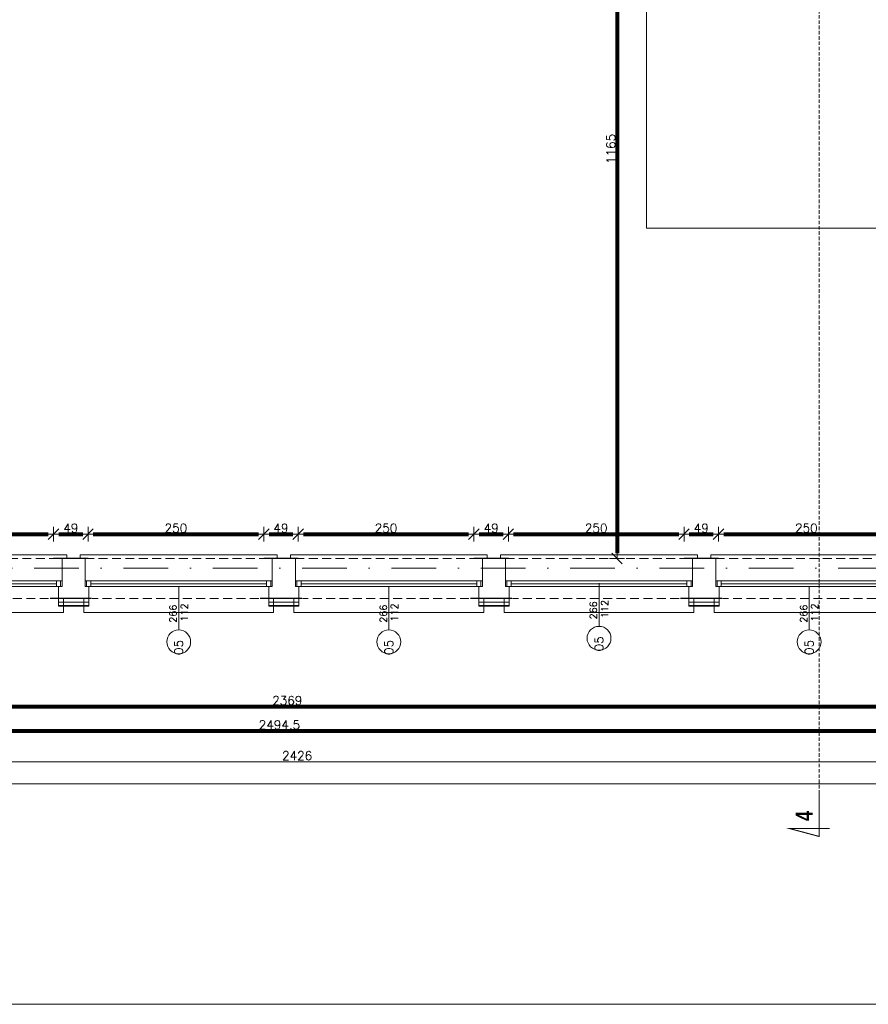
# Model space of a CAD drawing. Header units: metres. Extents: x 7408630 to 15602436, y 5561464 to 13303678.
# Tile 9 of 123: x 7412154 to 7413361, y 5561550 to 5562951. Entities that reach past the tile are written whole.
import ezdxf
from ezdxf.enums import TextEntityAlignment as Align

# ---------------------------------------------------------------- set-up
doc = ezdxf.new("R2010")
doc.units = ezdxf.units.M
doc.header["$MEASUREMENT"] = 0
for name, pattern in [('CARKOVANA', [7.5, 5, -2.5]), ('DASHDOT', [25.4, 12.7, -6.35, 0, -6.35]), ('HIDDEN', [9.525, 6.35, -3.175])]:
    doc.linetypes.add(name, pattern=pattern)
for name, color, linetype, lineweight in [('!! 0_ Istn-sciany', 3, 'Continuous', 30), ('!! 0_ Opis', 8, 'Continuous', 13), ('!! 0_Opis_okna', 8, 'Continuous', 15), ('!! 0_Opis_pom', 9, 'Continuous', 13), ('!! 0_Osie', 1, 'DASHDOT', 13), ('!! 1_ tynk zewn  - nowy', 21, 'Continuous', 20), ('!! 1_OPIS POM NOWE', 140, 'Continuous', 5), ('!! 2_ remont Ocieplenie', 4, 'ZIGZAG', 5), ('!! wymiary osi', 250, 'Continuous', 5), ('0-osie-liniA', 14, 'DASHDOT', 5), ('Granica', 112, 'Continuous', 80), ('Istn-cienka', 4, 'Continuous', 9), ('Istn-okna', 6, 'Continuous', 13), ('Istn-sciany', 3, 'Continuous', 20), ('Istn-widok', 1, 'Continuous', 15)]:
    doc.layers.add(name, color=color, linetype=linetype, lineweight=lineweight)
doc.layers.add('!! 0_ramki', color=66, linetype='Continuous', lineweight=9, plot=False)
doc.layers.add('!! 1_Wyburzenia', color=252, linetype='CARKOVANA', lineweight=13, true_color=0x696969)
doc.styles.add('50', font='ROMANS.shx', dxfattribs={"width": 0.8, "oblique": 10, "height": 10})
doc.styles.add('ARCHETYP', font='romans.shx', dxfattribs={"height": 15})
doc.styles.add('ARIAL', font='tahoma.ttf')
doc.styles.add('STYLE7', font='ARIALNB.TTF')
doc.styles.add('TXT', font='simplex.shx')
doc.linetypes.add('ZIGZAG', pattern='A,0.00254,-5.08,[131,ltypeshp.shx,S=5.08,R=0,X=-5.08,Y=0],-10.16,[131,ltypeshp.shx,S=5.08,R=180,X=5.08,Y=0],-5.08', length=20.32254)
doc.dimstyles.new('DIM50', dxfattribs={"dimscale": 5, "dimtxt": 2, "dimasz": 1, "dimexe": 0, "dimexo": 0, "dimgap": 0.5, "dimtad": 1, "dimdec": 4, "dimrnd": 0.5, "dimdsep": 46, "dimtxsty": 'TXT', "dimblk": 'TICK1', "dimblk1": 'TICK1', "dimblk2": 'TICK1', "dimsah": 1, "dimcen": 0, "dimse1": 1, "dimse2": 1, "dimclrd": 1, "dimclre": 7, "dimclrt": 9, "dimadec": 0, "dimazin": 0, "dimtfac": 1, "dimtdec": 4, "dimtmove": 2, "dimatfit": 3, "dimldrblk": 'TICK1', "dimfxl": 1, "dimtolj": 1, "dimarcsym": 0})

# ---------------------------------------------------------------- blocks, each defined once
blk = doc.blocks.new('okno 1')
at = {"layer": 'Istn-cienka', "linetype": 'HIDDEN', "ltscale": 2}
for points in [[(5, -4), (271, -4)], [(271, -61), (15, -61)]]:
    blk.add_lwpolyline(points, dxfattribs=at)
at = {"layer": 'Istn-okna'}
for points in [[(5, -36), (271, -36)], [(13, -40), (263, -40)], [(5, -44), (271, -44)]]:
    blk.add_lwpolyline(points, dxfattribs=at)
for points in [[(7, -44), (13, -44), (13, -36), (7, -36)], [(263, -44), (269, -44), (269, -36), (263, -36)]]:
    blk.add_lwpolyline(points, close=True, dxfattribs=at)
at = {"layer": 'Istn-sciany'}
for points in [[(5, -36), (5, -4)], [(271, -36), (271, -4)], [(5, -36), (5, -44)], [(271, -36), (271, -44)], [(5, -44), (10, -44)], [(10, -44), (10, -61)], [(266, -44), (271, -44)], [(266, -44), (266, -61)], [(10, -61), (5, -61)], [(266, -61), (271, -61)]]:
    blk.add_lwpolyline(points, dxfattribs=at)
at = {"layer": 'Istn-widok'}
for points in [[(-2, 1), (278, 1)], [(-2, -4), (-2, 1)], [(278, -4), (278, 1)], [(3, -61), (3, -81)], [(273, -61), (273, -81)], [(273, -81), (3, -81)]]:
    blk.add_lwpolyline(points, dxfattribs=at)
blk = doc.blocks.new('TICK1')
at = {"color": 2}
blk.add_line((-1, -1), (1, 1), dxfattribs=at)
at = {"color": 0}
for p, q in [((0, 0), (-1, 0)), ((0, -1.4), (0, 1.4))]:
    blk.add_line(p, q, dxfattribs=at)
blk = doc.blocks.new('*D1019')
at = {"layer": '!! wymiary osi', "color": 1, "lineweight": -2, "transparency": 16777216}
blk.add_line((54565.2, -199832.8), (49213.7, -199832.8), dxfattribs=at)
at = {"layer": 'DEFPOINTS', "color": 0, "transparency": 16777216}
for p in [(49206.2, -199832.8), (49206.2, -199860.8), (54572.7, -199862.4)]:
    blk.add_point(p, dxfattribs=at)
at = {"layer": '!! wymiary osi', "color": 1, "lineweight": -2, "transparency": 16777216, "xscale": 7.5, "yscale": 7.5, "zscale": 7.5, "rotation": 180}
blk.add_blockref('TICK1', (49206.2, -199832.8), dxfattribs=at)
at = {"layer": '!! wymiary osi', "color": 1, "lineweight": -2, "transparency": 16777216, "xscale": 7.5, "yscale": 7.5, "zscale": 7.5}
blk.add_blockref('TICK1', (54572.7, -199832.8), dxfattribs=at)
at = {"layer": '!! wymiary osi', "color": 9, "transparency": 16777216, "insert": (51889.5, -199824), "char_height": 12.5, "attachment_point": 5, "style": 'TXT'}
blk.add_mtext('\\A1;5366.5', dxfattribs=at)
blk = doc.blocks.new('*D1022')
at = {"layer": '!! wymiary osi', "color": 1, "lineweight": -2, "transparency": 16777216}
blk.add_line((49573.7, -199801.4), (51984.7, -199801.4), dxfattribs=at)
at = {"layer": 'DEFPOINTS', "color": 0, "transparency": 16777216}
for p in [(49566.2, -199801.4), (51992.2, -199801.4), (51992.2, -199801.4)]:
    blk.add_point(p, dxfattribs=at)
at = {"layer": '!! wymiary osi', "color": 1, "lineweight": -2, "transparency": 16777216, "xscale": 7.5, "yscale": 7.5, "zscale": 7.5, "rotation": 180}
blk.add_blockref('TICK1', (49566.2, -199801.4), dxfattribs=at)
at = {"layer": '!! wymiary osi', "color": 1, "lineweight": -2, "transparency": 16777216, "xscale": 7.5, "yscale": 7.5, "zscale": 7.5}
blk.add_blockref('TICK1', (51992.2, -199801.4), dxfattribs=at)
at = {"layer": '!! wymiary osi', "color": 9, "transparency": 16777216, "insert": (50779.2, -199792.6), "char_height": 12.5, "attachment_point": 5, "style": 'TXT'}
blk.add_mtext('\\A1;2426', dxfattribs=at)
blk = doc.blocks.new('1_ok-opis')
blk.add_line((0, 111.6), (0, 50))
blk.add_circle((0, 128.6), 17)
at = {"style": '50', "oblique": 10, "width": 0.8}
for tag, rotation, p in [('NR', 90, (0, 128.6)), ('NR', 270, (0, 128.6)), ('SZEROKOŚĆ', 90, (-8, 78.3)), ('SZEROKOŚĆ', 270, (8, 78.3)), ('WYSOKOŚĆ', 270, (-8, 78.3)), ('WYSOKOŚĆ', 90, (8, 78.3))]:
    blk.add_attdef(tag, text='', height=10, rotation=rotation, dxfattribs=at).set_placement(p, align=Align.MIDDLE)
blk = doc.blocks.new('*D830')
at = {"layer": '!! wymiary osi', "color": 1, "lineweight": -2, "transparency": 16777216}
blk.add_line((73678, -198293.1), (73678, -199443.1), dxfattribs=at)
at = {"layer": 'DEFPOINTS', "color": 0, "transparency": 16777216}
for p in [(73798.4, -198285.6), (73678, -199450.6), (73773.4, -199450.6)]:
    blk.add_point(p, dxfattribs=at)
at = {"layer": '!! wymiary osi', "color": 1, "lineweight": -2, "transparency": 16777216, "xscale": 7.5, "yscale": 7.5, "zscale": 7.5}
for p, rotation in [((73678, -198285.6), 90), ((73678, -199450.6), 270)]:
    blk.add_blockref('TICK1', p, dxfattribs=dict(at, rotation=rotation))
at = {"layer": '!! wymiary osi', "color": 9, "transparency": 16777216, "insert": (73669.3, -198868.1), "char_height": 12.5, "attachment_point": 5, "rotation": 90, "style": 'TXT'}
blk.add_mtext('\\A1;1165', dxfattribs=at)
blk = doc.blocks.new('*D845')
at = {"layer": '!! wymiary osi', "color": 1, "lineweight": -2, "transparency": 16777216}
blk.add_line((71957.9, -199696), (74437.4, -199696), dxfattribs=at)
at = {"layer": 'DEFPOINTS', "color": 0, "transparency": 16777216}
for p in [(74444.9, -199507.6), (71950.4, -199518.6), (74444.9, -199696)]:
    blk.add_point(p, dxfattribs=at)
at = {"layer": '!! wymiary osi', "color": 1, "lineweight": -2, "transparency": 16777216, "xscale": 7.5, "yscale": 7.5, "zscale": 7.5, "rotation": 180}
blk.add_blockref('TICK1', (71950.4, -199696), dxfattribs=at)
at = {"layer": '!! wymiary osi', "color": 1, "lineweight": -2, "transparency": 16777216, "xscale": 7.5, "yscale": 7.5, "zscale": 7.5}
blk.add_blockref('TICK1', (74444.9, -199696), dxfattribs=at)
at = {"layer": '!! wymiary osi', "color": 9, "transparency": 16777216, "insert": (73197.7, -199687.3), "char_height": 12.5, "attachment_point": 5, "style": 'TXT'}
blk.add_mtext('\\A1;2494.5', dxfattribs=at)
blk = doc.blocks.new('*D848')
at = {"layer": '!! wymiary osi', "color": 1, "lineweight": -2, "transparency": 16777216}
blk.add_line((72031.9, -199661.4), (74385.9, -199661.4), dxfattribs=at)
at = {"layer": 'DEFPOINTS', "color": 0, "transparency": 16777216}
for p in [(72024.4, -199450.6), (74393.4, -199450.1), (74393.4, -199661.4)]:
    blk.add_point(p, dxfattribs=at)
at = {"layer": '!! wymiary osi', "color": 1, "lineweight": -2, "transparency": 16777216, "xscale": 7.5, "yscale": 7.5, "zscale": 7.5, "rotation": 180}
blk.add_blockref('TICK1', (72024.4, -199661.4), dxfattribs=at)
at = {"layer": '!! wymiary osi', "color": 1, "lineweight": -2, "transparency": 16777216, "xscale": 7.5, "yscale": 7.5, "zscale": 7.5}
blk.add_blockref('TICK1', (74393.4, -199661.4), dxfattribs=at)
at = {"layer": '!! wymiary osi', "color": 9, "transparency": 16777216, "insert": (73208.9, -199652.7), "char_height": 12.5, "attachment_point": 5, "style": 'TXT'}
blk.add_mtext('\\A1;2369', dxfattribs=at)
blk = doc.blocks.new('*D855')
at = {"layer": '!! wymiary osi', "color": 1, "lineweight": -2, "transparency": 16777216}
blk.add_line((72633.9, -199416.2), (72868.9, -199416.2), dxfattribs=at)
at = {"layer": 'DEFPOINTS', "color": 0, "transparency": 16777216}
for p in [(72876.4, -199416.2), (72626.4, -199450.6), (72876.4, -199450.6)]:
    blk.add_point(p, dxfattribs=at)
at = {"layer": '!! wymiary osi', "color": 1, "lineweight": -2, "transparency": 16777216, "xscale": 7.5, "yscale": 7.5, "zscale": 7.5, "rotation": 180}
blk.add_blockref('TICK1', (72626.4, -199416.2), dxfattribs=at)
at = {"layer": '!! wymiary osi', "color": 1, "lineweight": -2, "transparency": 16777216, "xscale": 7.5, "yscale": 7.5, "zscale": 7.5}
blk.add_blockref('TICK1', (72876.4, -199416.2), dxfattribs=at)
at = {"layer": '!! wymiary osi', "color": 9, "transparency": 16777216, "insert": (72751.4, -199407.4), "char_height": 12.5, "attachment_point": 5, "style": 'TXT'}
blk.add_mtext('\\A1;250', dxfattribs=at)
blk = doc.blocks.new('*D856')
at = {"layer": '!! wymiary osi', "color": 1, "lineweight": -2, "transparency": 16777216}
blk.add_line((72883.9, -199416.2), (72917.9, -199416.2), dxfattribs=at)
at = {"layer": 'DEFPOINTS', "color": 0, "transparency": 16777216}
for p in [(72925.4, -199416.2), (72876.4, -199450.6), (72925.4, -199450.6)]:
    blk.add_point(p, dxfattribs=at)
at = {"layer": '!! wymiary osi', "color": 1, "lineweight": -2, "transparency": 16777216, "xscale": 7.5, "yscale": 7.5, "zscale": 7.5, "rotation": 180}
blk.add_blockref('TICK1', (72876.4, -199416.2), dxfattribs=at)
at = {"layer": '!! wymiary osi', "color": 1, "lineweight": -2, "transparency": 16777216, "xscale": 7.5, "yscale": 7.5, "zscale": 7.5}
blk.add_blockref('TICK1', (72925.4, -199416.2), dxfattribs=at)
at = {"layer": '!! wymiary osi', "color": 9, "transparency": 16777216, "insert": (72900.9, -199407.4), "char_height": 12.5, "attachment_point": 5, "style": 'TXT'}
blk.add_mtext('\\A1;49', dxfattribs=at)
blk = doc.blocks.new('*D857')
at = {"layer": '!! wymiary osi', "color": 1, "lineweight": -2, "transparency": 16777216}
blk.add_line((72932.9, -199416.2), (73167.9, -199416.2), dxfattribs=at)
at = {"layer": 'DEFPOINTS', "color": 0, "transparency": 16777216}
for p in [(73175.4, -199416.2), (72925.4, -199450.6), (73175.4, -199450.6)]:
    blk.add_point(p, dxfattribs=at)
at = {"layer": '!! wymiary osi', "color": 1, "lineweight": -2, "transparency": 16777216, "xscale": 7.5, "yscale": 7.5, "zscale": 7.5, "rotation": 180}
blk.add_blockref('TICK1', (72925.4, -199416.2), dxfattribs=at)
at = {"layer": '!! wymiary osi', "color": 1, "lineweight": -2, "transparency": 16777216, "xscale": 7.5, "yscale": 7.5, "zscale": 7.5}
blk.add_blockref('TICK1', (73175.4, -199416.2), dxfattribs=at)
at = {"layer": '!! wymiary osi', "color": 9, "transparency": 16777216, "insert": (73050.4, -199407.4), "char_height": 12.5, "attachment_point": 5, "style": 'TXT'}
blk.add_mtext('\\A1;250', dxfattribs=at)
blk = doc.blocks.new('*D858')
at = {"layer": '!! wymiary osi', "color": 1, "lineweight": -2, "transparency": 16777216}
blk.add_line((73182.9, -199416.2), (73216.9, -199416.2), dxfattribs=at)
at = {"layer": 'DEFPOINTS', "color": 0, "transparency": 16777216}
for p in [(73224.4, -199416.2), (73175.4, -199450.6), (73224.4, -199450.6)]:
    blk.add_point(p, dxfattribs=at)
at = {"layer": '!! wymiary osi', "color": 1, "lineweight": -2, "transparency": 16777216, "xscale": 7.5, "yscale": 7.5, "zscale": 7.5, "rotation": 180}
blk.add_blockref('TICK1', (73175.4, -199416.2), dxfattribs=at)
at = {"layer": '!! wymiary osi', "color": 1, "lineweight": -2, "transparency": 16777216, "xscale": 7.5, "yscale": 7.5, "zscale": 7.5}
blk.add_blockref('TICK1', (73224.4, -199416.2), dxfattribs=at)
at = {"layer": '!! wymiary osi', "color": 9, "transparency": 16777216, "insert": (73199.9, -199407.4), "char_height": 12.5, "attachment_point": 5, "style": 'TXT'}
blk.add_mtext('\\A1;49', dxfattribs=at)
blk = doc.blocks.new('*D859')
at = {"layer": '!! wymiary osi', "color": 1, "lineweight": -2, "transparency": 16777216}
blk.add_line((73231.9, -199416.2), (73466.9, -199416.2), dxfattribs=at)
at = {"layer": 'DEFPOINTS', "color": 0, "transparency": 16777216}
for p in [(73474.4, -199416.2), (73224.4, -199450.6), (73474.4, -199450.6)]:
    blk.add_point(p, dxfattribs=at)
at = {"layer": '!! wymiary osi', "color": 1, "lineweight": -2, "transparency": 16777216, "xscale": 7.5, "yscale": 7.5, "zscale": 7.5, "rotation": 180}
blk.add_blockref('TICK1', (73224.4, -199416.2), dxfattribs=at)
at = {"layer": '!! wymiary osi', "color": 1, "lineweight": -2, "transparency": 16777216, "xscale": 7.5, "yscale": 7.5, "zscale": 7.5}
blk.add_blockref('TICK1', (73474.4, -199416.2), dxfattribs=at)
at = {"layer": '!! wymiary osi', "color": 9, "transparency": 16777216, "insert": (73349.4, -199407.4), "char_height": 12.5, "attachment_point": 5, "style": 'TXT'}
blk.add_mtext('\\A1;250', dxfattribs=at)
blk = doc.blocks.new('*D860')
at = {"layer": '!! wymiary osi', "color": 1, "lineweight": -2, "transparency": 16777216}
blk.add_line((73481.9, -199416.2), (73515.9, -199416.2), dxfattribs=at)
at = {"layer": 'DEFPOINTS', "color": 0, "transparency": 16777216}
for p in [(73523.4, -199416.2), (73474.4, -199450.6), (73523.4, -199450.6)]:
    blk.add_point(p, dxfattribs=at)
at = {"layer": '!! wymiary osi', "color": 1, "lineweight": -2, "transparency": 16777216, "xscale": 7.5, "yscale": 7.5, "zscale": 7.5, "rotation": 180}
blk.add_blockref('TICK1', (73474.4, -199416.2), dxfattribs=at)
at = {"layer": '!! wymiary osi', "color": 1, "lineweight": -2, "transparency": 16777216, "xscale": 7.5, "yscale": 7.5, "zscale": 7.5}
blk.add_blockref('TICK1', (73523.4, -199416.2), dxfattribs=at)
at = {"layer": '!! wymiary osi', "color": 9, "transparency": 16777216, "insert": (73498.9, -199407.4), "char_height": 12.5, "attachment_point": 5, "style": 'TXT'}
blk.add_mtext('\\A1;49', dxfattribs=at)
blk = doc.blocks.new('*D861')
at = {"layer": '!! wymiary osi', "color": 1, "lineweight": -2, "transparency": 16777216}
blk.add_line((73530.9, -199416.2), (73765.9, -199416.2), dxfattribs=at)
at = {"layer": 'DEFPOINTS', "color": 0, "transparency": 16777216}
for p in [(73773.4, -199416.2), (73523.4, -199450.6), (73773.4, -199450.6)]:
    blk.add_point(p, dxfattribs=at)
at = {"layer": '!! wymiary osi', "color": 1, "lineweight": -2, "transparency": 16777216, "xscale": 7.5, "yscale": 7.5, "zscale": 7.5, "rotation": 180}
blk.add_blockref('TICK1', (73523.4, -199416.2), dxfattribs=at)
at = {"layer": '!! wymiary osi', "color": 1, "lineweight": -2, "transparency": 16777216, "xscale": 7.5, "yscale": 7.5, "zscale": 7.5}
blk.add_blockref('TICK1', (73773.4, -199416.2), dxfattribs=at)
at = {"layer": '!! wymiary osi', "color": 9, "transparency": 16777216, "insert": (73648.4, -199407.4), "char_height": 12.5, "attachment_point": 5, "style": 'TXT'}
blk.add_mtext('\\A1;250', dxfattribs=at)
blk = doc.blocks.new('*D862')
at = {"layer": '!! wymiary osi', "color": 1, "lineweight": -2, "transparency": 16777216}
blk.add_line((73780.9, -199416.2), (73814.9, -199416.2), dxfattribs=at)
at = {"layer": 'DEFPOINTS', "color": 0, "transparency": 16777216}
for p in [(73822.4, -199416.2), (73773.4, -199450.6), (73822.4, -199450.6)]:
    blk.add_point(p, dxfattribs=at)
at = {"layer": '!! wymiary osi', "color": 1, "lineweight": -2, "transparency": 16777216, "xscale": 7.5, "yscale": 7.5, "zscale": 7.5, "rotation": 180}
blk.add_blockref('TICK1', (73773.4, -199416.2), dxfattribs=at)
at = {"layer": '!! wymiary osi', "color": 1, "lineweight": -2, "transparency": 16777216, "xscale": 7.5, "yscale": 7.5, "zscale": 7.5}
blk.add_blockref('TICK1', (73822.4, -199416.2), dxfattribs=at)
at = {"layer": '!! wymiary osi', "color": 9, "transparency": 16777216, "insert": (73797.9, -199407.4), "char_height": 12.5, "attachment_point": 5, "style": 'TXT'}
blk.add_mtext('\\A1;49', dxfattribs=at)
blk = doc.blocks.new('*D863')
at = {"layer": '!! wymiary osi', "color": 1, "lineweight": -2, "transparency": 16777216}
blk.add_line((73829.9, -199416.2), (74064.9, -199416.2), dxfattribs=at)
at = {"layer": 'DEFPOINTS', "color": 0, "transparency": 16777216}
for p in [(74072.4, -199416.2), (73822.4, -199450.6), (74072.4, -199450.6)]:
    blk.add_point(p, dxfattribs=at)
at = {"layer": '!! wymiary osi', "color": 1, "lineweight": -2, "transparency": 16777216, "xscale": 7.5, "yscale": 7.5, "zscale": 7.5, "rotation": 180}
blk.add_blockref('TICK1', (73822.4, -199416.2), dxfattribs=at)
at = {"layer": '!! wymiary osi', "color": 1, "lineweight": -2, "transparency": 16777216, "xscale": 7.5, "yscale": 7.5, "zscale": 7.5}
blk.add_blockref('TICK1', (74072.4, -199416.2), dxfattribs=at)
at = {"layer": '!! wymiary osi', "color": 9, "transparency": 16777216, "insert": (73947.4, -199407.4), "char_height": 12.5, "attachment_point": 5, "style": 'TXT'}
blk.add_mtext('\\A1;250', dxfattribs=at)
blk = doc.blocks.new('BLOK OSI')
at = {"layer": '0-osie-liniA', "ltscale": 5}
blk.add_lwpolyline([(48625.50568, -199526.0883), (52491.52485, -199526.0883)], dxfattribs=at)
at = {"layer": '!! wymiary osi'}
for base, p1, p2, picture, middle in [((51992.21142, -199801.35945), (49566.21142, -199801.35945), (51992.21142, -199801.35945), '*D1022', (50779.21142, -199792.60945)), ((49206.21142, -199832.75821), (54572.71142, -199862.35271), (49206.21142, -199860.81919), '*D1019', (51889.46142, -199824.00821))]:
    dim = blk.add_linear_dim(base=base, p1=p1, p2=p2, dimstyle='DIM50', dxfattribs=at)
    dim.commit()
    dim.dimension.update_dxf_attribs({"geometry": picture, "text_midpoint": middle})
blk = doc.blocks.new('A$C9c944097')
at = {"layer": '!! 0_ Istn-sciany'}
for points in [[(1548.5, -5072.47213), (1499.5, -5072.47213)], [(1847.5, -5072.47213), (1798.5, -5072.47213)], [(2146.5, -5072.47213), (2097.5, -5072.47213)], [(2445.5, -5072.47213), (2396.5, -5072.47213)], [(1553.5, -5129.47213), (1494.5, -5129.47213)], [(1852.5, -5129.47213), (1793.5, -5129.47213)], [(2151.5, -5129.47213), (2092.5, -5129.47213)], [(2450.5, -5129.47213), (2391.5, -5129.47213)]]:
    blk.add_lwpolyline(points, dxfattribs=at)
at = {"layer": '!! 0_ Opis', "color": 2, "const_width": 1.44}
blk.add_lwpolyline([(2588.62971, -5407.12656), (2588.62971, -5467.95216), (2546.56508, -5456.68097), (2603.83611, -5456.68097)], dxfattribs=at)
blk.add_lwpolyline([(2588.62971, -5407.12656), (2588.62971, -5467.95216), (2546.56508, -5456.68097), (2603.83611, -5456.68097)], dxfattribs=at)
at = {"layer": '!! 0_ramki'}
for points in [[(2343.21774, -4602.5562), (2343.21774, -402.5562), (5313.21774, -402.5562), (5313.21774, -4602.5562)], [(-371.78226, -2736.72437), (3828.21774, -2736.72437), (3828.21774, -5706.72437), (-371.78226, -5706.72437)]]:
    blk.add_lwpolyline(points, close=True, dxfattribs=at)
at = {"layer": '!! 1_ tynk zewn  - nowy'}
for points in [[(1506.5, -5129.47213), (1506.5, -5140.47213)], [(1549.5, -5139.47213), (1506.5, -5139.47213)], [(1549.5, -5129.47213), (1549.5, -5140.47213)], [(1805.5, -5129.47213), (1805.5, -5140.47213)], [(1848.5, -5139.47213), (1805.5, -5139.47213)], [(1848.5, -5129.47213), (1848.5, -5140.47213)], [(2104.5, -5129.47213), (2104.5, -5140.47213)], [(2147.5, -5139.47213), (2104.5, -5139.47213)], [(2147.5, -5129.47213), (2147.5, -5140.47213)], [(2403.5, -5129.47213), (2403.5, -5140.47213)], [(2446.5, -5139.47213), (2403.5, -5139.47213)], [(2446.5, -5129.47213), (2446.5, -5140.47213)], [(1549.5, -5140.47213), (1506.5, -5140.47213)], [(1848.5, -5140.47213), (1805.5, -5140.47213)], [(2147.5, -5140.47213), (2104.5, -5140.47213)], [(2446.5, -5140.47213), (2403.5, -5140.47213)]]:
    blk.add_lwpolyline(points, dxfattribs=at)
at = {"layer": '!! 1_Wyburzenia'}
blk.add_lwpolyline([(2588.62971, -5407.12656), (2588.62971, -2842.03119)], dxfattribs=at)
at = {"layer": '!! 2_ remont Ocieplenie', "linetype": 'ZIGZAG', "ltscale": 0.75}
for points in [[(1549.5, -5134.47213), (1506.5, -5134.47213)], [(1848.5, -5134.47213), (1805.5, -5134.47213)], [(2147.5, -5134.47213), (2104.5, -5134.47213)], [(2446.5, -5134.47213), (2403.5, -5134.47213)]]:
    blk.add_lwpolyline(points, dxfattribs=at)
at = {"layer": '!! 0_Opis_okna'}
ref = blk.add_blockref('1_ok-opis', (2275.5, -5057.47213), dxfattribs=dict(at, rotation=180))
ref.add_attrib('SZEROKOŚĆ', '266', dxfattribs={"layer": '0', "height": 10, "rotation": 90, "style": 'ARCHETYP'}).set_placement((2267.5, -5146.19254), align=Align.MIDDLE)
ref.add_attrib('WYSOKOŚĆ', '112', dxfattribs={"layer": '0', "height": 10, "rotation": 90, "style": 'ARCHETYP'}).set_placement((2283.5, -5144.41908), align=Align.MIDDLE)
ref.add_attrib('NR', 'O5', dxfattribs={"layer": '0', "height": 12, "rotation": 90, "style": 'ARCHETYP'}).set_placement((2275.5, -5194.37357), align=Align.MIDDLE)
ref = blk.add_blockref('1_ok-opis', (1677.5, -5062.47213), dxfattribs=dict(at, rotation=180))
ref.add_attrib('SZEROKOŚĆ', '266', dxfattribs={"layer": '0', "height": 10, "rotation": 90, "style": 'ARCHETYP'}).set_placement((1669.5, -5151.19254), align=Align.MIDDLE)
ref.add_attrib('WYSOKOŚĆ', '112', dxfattribs={"layer": '0', "height": 10, "rotation": 90, "style": 'ARCHETYP'}).set_placement((1685.5, -5149.41908), align=Align.MIDDLE)
ref.add_attrib('NR', 'O5', dxfattribs={"layer": '0', "height": 12, "rotation": 90, "style": 'ARCHETYP'}).set_placement((1677.5, -5199.37357), align=Align.MIDDLE)
ref = blk.add_blockref('1_ok-opis', (1976.5, -5062.47213), dxfattribs=dict(at, rotation=180))
ref.add_attrib('SZEROKOŚĆ', '266', dxfattribs={"layer": '0', "height": 10, "rotation": 90, "style": 'ARCHETYP'}).set_placement((1968.5, -5151.19254), align=Align.MIDDLE)
ref.add_attrib('WYSOKOŚĆ', '112', dxfattribs={"layer": '0', "height": 10, "rotation": 90, "style": 'ARCHETYP'}).set_placement((1984.5, -5149.41908), align=Align.MIDDLE)
ref.add_attrib('NR', 'O5', dxfattribs={"layer": '0', "height": 12, "rotation": 90, "style": 'ARCHETYP'}).set_placement((1976.5, -5199.37357), align=Align.MIDDLE)
ref = blk.add_blockref('1_ok-opis', (2574.5, -5062.47213), dxfattribs=dict(at, rotation=180))
ref.add_attrib('SZEROKOŚĆ', '266', dxfattribs={"layer": '0', "height": 10, "rotation": 90, "style": 'ARCHETYP'}).set_placement((2566.5, -5151.19254), align=Align.MIDDLE)
ref.add_attrib('WYSOKOŚĆ', '112', dxfattribs={"layer": '0', "height": 10, "rotation": 90, "style": 'ARCHETYP'}).set_placement((2582.5, -5149.41908), align=Align.MIDDLE)
ref.add_attrib('NR', 'O5', dxfattribs={"layer": '0', "height": 12, "rotation": 90, "style": 'ARCHETYP'}).set_placement((2574.5, -5199.37357), align=Align.MIDDLE)
at = {"layer": '!! 0_Osie'}
blk.add_blockref('BLOK OSI', (-48933.21142, 194439.57635), dxfattribs=at)
for p in [(1240.5, -5068.47213), (1539.5, -5068.47213), (1838.5, -5068.47213), (2137.5, -5068.47213), (2436.5, -5068.47213)]:
    blk.add_blockref('okno 1', p)
at = {"layer": '!! 0_ Opis', "color": 9, "style": 'STYLE7', "text_generation_flag": 6, "width": 0.95}
blk.add_text('4', height=24, rotation=270.00000016, dxfattribs=at).set_placement((2579.24584, -5446.1073))
at = {"layer": '!! 0_Opis_pom', "ltscale": 0.7, "style": 'ARIAL'}
for tag, p in [('B2,14', (2497.12282, -23.97252)), ('B2,12', (1965.56932, -35.77631)), ('B2,11', (1692.08817, -60.77765)), ('B2,16', (3818.15438, -63.71828)), ('B2,19.1', (5324.74708, -87.92078)), ('B2,17', (4129.82322, -93.25972)), ('B2,10', (1351.71035, -111.25665)), ('B2,15', (3189.46558, -109.69496)), ('A2,5', (1075.52681, -127.78965)), ('B2,13', (2272.99389, -121.89624)), ('B2,18', (4545.51277, -234.12017)), ('B2,19', (5775.76711, -239.42159)), ('A2,4', (318.83322, -329.3265)), ('A2.1', (994.53557, -353.44633)), ('B2.7', (3171.3557, -458.01164)), ('B2.2', (3599.26223, -690.3637)), ('A2.2', (994.53557, -692.67095)), ('B2,21', (4593.23787, -912.69388)), ('A2.3', (455.44717, -940.66614)), ('B2,9', (1798.58924, -939.09545)), ('B2,4', (3116.67143, -940.65712)), ('B2,3', (3297.35823, -941.16418)), ('B2,8', (2517.28573, -960.07338)), ('B2.1', (3927.81794, -970.24709)), ('B2,20', (5834.09772, -965.70749)), ('B2,5', (3309.56672, -1129.12418)), ('B2,6', (3122.36837, -1171.43557)), ('C2,2', (3435.86614, -1487.77973)), ('C2,1', (3957.73656, -2408.10352)), ('C2,3', (3457.72791, -2555.15039)), ('D1,1', (2554.19917, -3205.91504)), ('C2,4', (3866.78124, -3285.77383)), ('D1,4', (1780.27581, -3366.18103)), ('D1,6', (1380.86316, -3373.10994)), ('D1,3', (2098.36626, -3546.18257)), ('C2,5', (3178.15957, -3610.67242)), ('D1,5', (1914.6928, -3621.18339)), ('D1,2', (2201.15492, -3794.18451)), ('D1,7', (477.95048, -4408.76849)), ('D1,8', (338.43039, -4834.32895))]:
    blk.add_attdef(tag, text='', height=11.968, dxfattribs=at).set_placement(p, align=Align.MIDDLE_CENTER)
at = {"layer": '!! 1_OPIS POM NOWE', "style": 'ARIAL'}
for tag, p in [('C2.5B', (3593.7377, -3168.5911)), ('C2,5C', (3526.78796, -3281.02046)), ('C2.4', (3997.15534, -3347.99835)), ('E2,2', (2945.33506, -3413.31629)), ('C2,5A', (3566.4961, -3615.37865)), ('E2.9', (3984.52714, -3783.77287)), ('E2.7', (4645.53364, -3784.14655)), ('D1,2', (2903.25587, -3794.18451)), ('E2.2', (3405.83089, -4049.74196)), ('E2.8', (4380.36687, -4058.97571)), ('E2.6', (5154.87983, -4066.29138)), ('E2.1', (4427.07303, -4318.94156)), ('E2,3', (3401.59976, -4465.83792)), ('E2.4', (3758.95342, -4705.0924)), ('E2.5', (5238.11734, -4786.79525))]:
    blk.add_attdef(tag, text='', height=11.968, dxfattribs=at).set_placement(p, align=Align.MIDDLE_CENTER)
at = {"layer": '!! wymiary osi'}
dim = blk.add_linear_dim(base=(2301.09094, -5072.47213), p1=(2421.5, -3907.47213), p2=(2396.5, -5072.47213), angle=90, dimstyle='DIM50', dxfattribs=at)
dim.commit()
dim.dimension.update_dxf_attribs({"geometry": '*D830', "text_midpoint": (2292.34094, -4489.97213), "insert": (-71376.92327, 194378.11618)})
for base, p1, p2, picture, middle in [((1499.5, -5038.03448), (1249.5, -5072.47213), (1499.5, -5072.47213), '*D855', (1374.5, -5029.28448)), ((1548.5, -5038.03448), (1499.5, -5072.47213), (1548.5, -5072.47213), '*D856', (1524, -5029.28448)), ((1798.5, -5038.03448), (1548.5, -5072.47213), (1798.5, -5072.47213), '*D857', (1673.5, -5029.28448)), ((1847.5, -5038.03448), (1798.5, -5072.47213), (1847.5, -5072.47213), '*D858', (1823, -5029.28448)), ((2097.5, -5038.03448), (1847.5, -5072.47213), (2097.5, -5072.47213), '*D859', (1972.5, -5029.28448)), ((2146.5, -5038.03448), (2097.5, -5072.47213), (2146.5, -5072.47213), '*D860', (2122, -5029.28448)), ((2396.5, -5038.03448), (2146.5, -5072.47213), (2396.5, -5072.47213), '*D861', (2271.5, -5029.28448)), ((2445.5, -5038.03448), (2396.5, -5072.47213), (2445.5, -5072.47213), '*D862', (2421, -5029.28448)), ((2695.5, -5038.03448), (2445.5, -5072.47213), (2695.5, -5072.47213), '*D863', (2570.5, -5029.28448)), ((3016.5, -5283.31311), (647.5, -5072.47213), (3016.5, -5071.97213), '*D848', (1832, -5274.56311)), ((3067.99901, -5317.91546), (573.5, -5140.47213), (3067.99901, -5129.47213), '*D845', (1820.74951, -5309.16546))]:
    dim = blk.add_linear_dim(base=base, p1=p1, p2=p2, dimstyle='DIM50', dxfattribs=at)
    dim.commit()
    dim.dimension.update_dxf_attribs({"geometry": picture, "text_midpoint": middle, "insert": (-71376.92327, 194378.11618)})

msp = doc.modelspace()

# ---------------------------------------------------------------- block references
at = {"layer": 'Granica'}
msp.add_blockref('A$C9c944097', (7410702.59401, 5567256.9858), dxfattribs=at)

doc.saveas('drawing.dxf')
